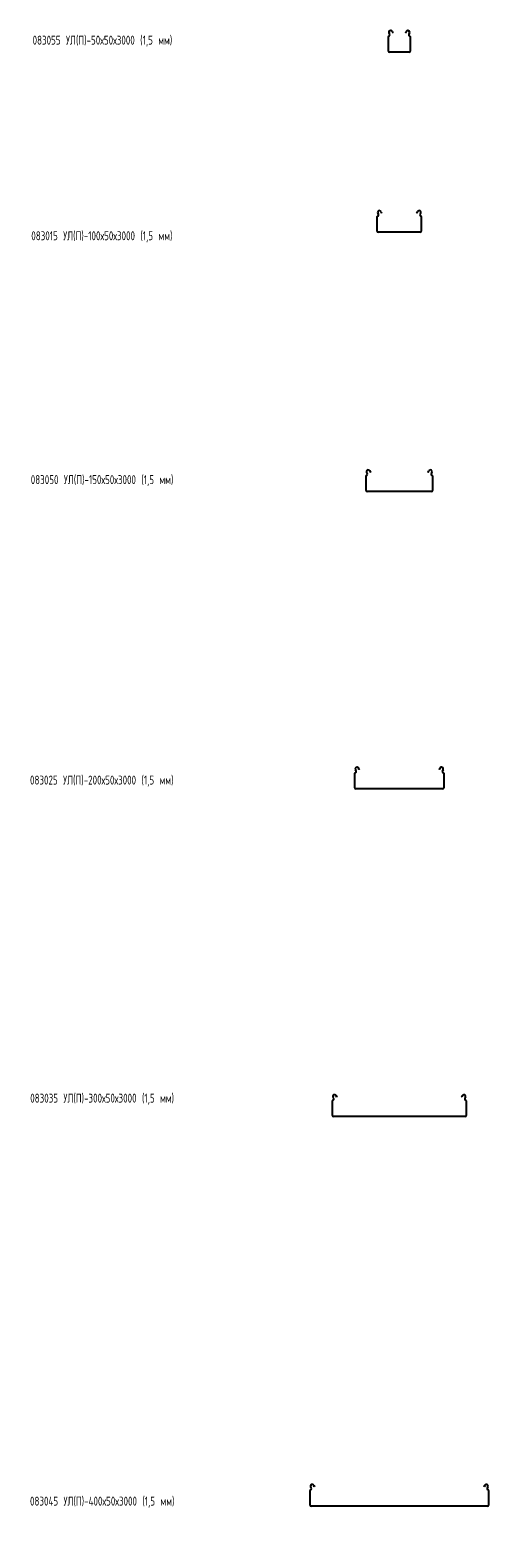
# Model space of a CAD drawing. Header units: millimetres. Extents: x -792 to 3872, y -6969 to -65.
# Tile 13 of 20: x -788 to 237, y -3433 to -65. Entities that reach past the tile are written whole.
import ezdxf

# ---------------------------------------------------------------- set-up
doc = ezdxf.new("R2010")
doc.units = ezdxf.units.MM
doc.styles.add('SLDTEXTSTYLE0', font='TXT', dxfattribs={"width": 0.7, "bigfont": 'bigfont'})

msp = doc.modelspace()

# ---------------------------------------------------------------- linework, layer by layer
at = {"color": 7, "linetype": 'Continuous', "lineweight": 15}
for p, q in [((11.5, -112.1), (11.5, -79.4)), ((14.3, -74.1), (13, -71.7)), ((13, -112.1), (13, -79.4)), ((15.6, -73.4), (14.4, -71)), ((19.7, -68.2), (21.4, -71.4)), ((21, -67.5), (22.7, -70.7)), ((22.7, -70.7), (21.4, -71.4)), ((50.3, -70.7), (52, -67.5)), ((51.6, -71.4), (50.3, -70.7)), ((51.6, -71.4), (53.4, -68.2)), ((58.7, -71), (57.4, -73.4)), ((60, -71.7), (58.7, -74.1)), ((60, -79.4), (60, -112.1)), ((61.5, -79.4), (61.5, -112.1)), ((58.5, -113.6), (14.5, -113.6)), ((58.5, -115.1), (14.5, -115.1)), ((-5.3, -470.5), (-3.6, -473.7)), ((-4, -469.8), (-2.3, -473)), ((75.3, -473), (77, -469.8)), ((76.6, -473.7), (78.4, -470.5)), ((-13.5, -514.4), (-13.5, -481.7)), ((-10.7, -476.4), (-12, -474)), ((-12, -514.4), (-12, -481.7)), ((-9.4, -475.7), (-10.6, -473.3)), ((-2.3, -473), (-3.6, -473.7)), ((76.6, -473.7), (75.3, -473)), ((83.7, -473.3), (82.4, -475.7)), ((85, -474), (83.7, -476.4)), ((85, -481.7), (85, -514.4)), ((86.5, -481.7), (86.5, -514.4)), ((83.5, -515.9), (-10.5, -515.9)), ((83.5, -517.4), (-10.5, -517.4)), ((-38.5, -1093.7), (-38.5, -1061)), ((-35.7, -1055.7), (-37, -1053.3)), ((-37, -1093.7), (-37, -1061)), ((-34.4, -1055), (-35.6, -1052.6)), ((-30.3, -1049.7), (-28.6, -1053)), ((-29, -1049), (-27.3, -1052.3)), ((-27.3, -1052.3), (-28.6, -1053)), ((100.3, -1052.3), (102, -1049)), ((101.6, -1053), (100.3, -1052.3)), ((101.6, -1053), (103.4, -1049.7)), ((108.7, -1052.6), (107.4, -1055)), ((110, -1053.3), (108.7, -1055.7)), ((110, -1061), (110, -1093.7)), ((111.5, -1061), (111.5, -1093.7)), ((108.5, -1095.2), (-35.5, -1095.2)), ((108.5, -1096.7), (-35.5, -1096.7)), ((-60.7, -1719.7), (-62, -1717.3)), ((-59.4, -1719), (-60.6, -1716.6)), ((-55.3, -1713.8), (-55, -1714.4)), ((-55, -1714.4), (-53.7, -1713.7)), ((-53.6, -1717), (-55, -1714.4)), ((-54, -1713.1), (-53.7, -1713.7)), ((-53.7, -1713.7), (-52.3, -1716.3)), ((-52.3, -1716.3), (-53.6, -1717)), ((125.3, -1716.3), (126.7, -1713.7)), ((126.6, -1717), (125.3, -1716.3)), ((128, -1714.4), (126.6, -1717)), ((126.7, -1713.7), (127, -1713.1)), ((126.7, -1713.7), (128, -1714.4)), ((128, -1714.4), (128.4, -1713.8)), ((133.7, -1716.6), (132.4, -1719)), ((135, -1717.3), (133.7, -1719.7)), ((-63.5, -1757.7), (-63.5, -1725)), ((-62, -1757.7), (-62, -1725)), ((135, -1725), (135, -1757.7)), ((136.5, -1725), (136.5, -1757.7)), ((133.5, -1759.2), (-60.5, -1759.2)), ((133.5, -1760.7), (-60.5, -1760.7)), ((-113.5, -2489.3), (-113.5, -2456.6)), ((-110.7, -2451.3), (-112, -2448.9)), ((-112, -2489.3), (-112, -2456.6)), ((-109.4, -2450.6), (-110.6, -2448.2)), ((-105.3, -2445.4), (-105, -2446)), ((-105, -2446), (-103.7, -2445.3)), ((-103.6, -2448.6), (-105, -2446)), ((-104, -2444.6), (-103.7, -2445.3)), ((-103.7, -2445.3), (-102.3, -2447.9)), ((-102.3, -2447.9), (-103.6, -2448.6)), ((175.3, -2447.9), (176.7, -2445.3)), ((176.6, -2448.6), (175.3, -2447.9)), ((178, -2446), (176.6, -2448.6)), ((176.7, -2445.3), (177, -2444.6)), ((176.7, -2445.3), (178, -2446)), ((178, -2446), (178.4, -2445.4)), ((183.7, -2448.2), (182.4, -2450.6)), ((185, -2448.9), (183.7, -2451.3)), ((185, -2456.6), (185, -2489.3)), ((186.5, -2456.6), (186.5, -2489.3)), ((183.5, -2490.8), (-110.5, -2490.8)), ((183.5, -2492.3), (-110.5, -2492.3)), ((-163.5, -3359.9), (-163.5, -3327.2)), ((-160.7, -3321.9), (-162, -3319.6)), ((-162, -3359.9), (-162, -3327.2)), ((-159.4, -3321.2), (-160.6, -3318.9)), ((-155.3, -3316), (-155, -3316.6)), ((-155, -3316.6), (-153.7, -3315.9)), ((-153.6, -3319.3), (-155, -3316.6)), ((-154, -3315.3), (-153.7, -3315.9)), ((-153.7, -3315.9), (-152.3, -3318.6)), ((-152.3, -3318.6), (-153.6, -3319.3)), ((225.3, -3318.6), (226.7, -3315.9)), ((226.6, -3319.3), (225.3, -3318.6)), ((228, -3316.6), (226.6, -3319.3)), ((226.7, -3315.9), (227, -3315.3)), ((226.7, -3315.9), (228, -3316.6)), ((228, -3316.6), (228.4, -3316)), ((233.7, -3318.9), (232.4, -3321.2)), ((235, -3319.6), (233.7, -3321.9)), ((235, -3327.2), (235, -3359.9)), ((236.5, -3327.2), (236.5, -3359.9)), ((233.5, -3361.4), (-160.5, -3361.4)), ((233.5, -3362.9), (-160.5, -3362.9))]:
    msp.add_line(p, q, dxfattribs=at)
for centre, radius, start, end in [((17, -69.6), 4.5, 28.0725, 208.0725), ((17, -69.6), 3, 28.0725, 208.0725), ((56, -69.6), 4.5, 331.9275, 151.9275), ((56, -69.6), 3, 331.9275, 151.9275), ((13.3, -79.4), 1.8, 106.2863, 180), ((12.1, -75.3), 2.5, 286.2863, 28.0725), ((13.3, -79.4), 0.3, 106.2863, 180), ((12.1, -75.3), 4, 286.2863, 28.0725), ((60.9, -75.3), 4, 151.9275, 253.7137), ((60.9, -75.3), 2.5, 151.9275, 253.7137), ((59.7, -79.4), 0.3, 0, 73.7137), ((59.7, -79.4), 1.8, 0, 73.7137), ((14.5, -112.1), 3, 180, 270), ((14.5, -112.1), 1.5, 180, 270), ((58.5, -112.1), 3, 270, 0), ((58.5, -112.1), 1.5, 270, 0), ((-8, -471.9), 4.5, 28.0725, 208.0725), ((-8, -471.9), 3, 28.0725, 208.0725), ((81, -471.9), 4.5, 331.9275, 151.9275), ((81, -471.9), 3, 331.9275, 151.9275), ((-11.7, -481.7), 1.8, 106.2863, 180), ((-12.9, -477.6), 2.5, 286.2863, 28.0725), ((-11.7, -481.7), 0.3, 106.2863, 180), ((-12.9, -477.6), 4, 286.2863, 28.0725), ((85.9, -477.6), 4, 151.9275, 253.7137), ((85.9, -477.6), 2.5, 151.9275, 253.7137), ((84.7, -481.7), 0.3, 0, 73.7137), ((84.7, -481.7), 1.8, 0, 73.7137), ((-10.5, -514.4), 3, 180, 270), ((-10.5, -514.4), 1.5, 180, 270), ((83.5, -514.4), 3, 270, 0), ((83.5, -514.4), 1.5, 270, 0), ((-36.7, -1061), 1.8, 106.2863, 180), ((-33, -1051.2), 4.5, 28.0725, 208.0725), ((-37.9, -1056.8), 2.5, 286.2863, 28.0725), ((-36.7, -1061), 0.3, 106.2863, 180), ((-37.9, -1056.8), 4, 286.2863, 28.0725), ((-33, -1051.2), 3, 28.0725, 208.0725), ((106, -1051.2), 4.5, 331.9275, 151.9275), ((106, -1051.2), 3, 331.9275, 151.9275), ((110.9, -1056.8), 4, 151.9275, 253.7137), ((110.9, -1056.8), 2.5, 151.9275, 253.7137), ((109.7, -1061), 0.3, 0, 73.7137), ((109.7, -1061), 1.8, 0, 73.7137), ((-35.5, -1093.7), 3, 180, 270), ((-35.5, -1093.7), 1.5, 180, 270), ((108.5, -1093.7), 1.5, 270, 0), ((108.5, -1093.7), 3, 270, 0), ((-58, -1715.2), 4.5, 28.0725, 208.0725), ((-58, -1715.2), 3, 28.0725, 208.0725), ((131, -1715.2), 4.5, 331.9275, 151.9275), ((131, -1715.2), 3, 331.9275, 151.9275), ((-61.7, -1725), 1.8, 106.2863, 180), ((-62.9, -1720.9), 2.5, 286.2863, 28.0725), ((-61.7, -1725), 0.3, 106.2863, 180), ((-62.9, -1720.9), 4, 286.2863, 28.0725), ((135.9, -1720.9), 4, 151.9275, 253.7137), ((135.9, -1720.9), 2.5, 151.9275, 253.7137), ((134.7, -1725), 0.3, 0, 73.7137), ((134.7, -1725), 1.8, 0, 73.7137), ((-60.5, -1757.7), 3, 180, 270), ((-60.5, -1757.7), 1.5, 180, 270), ((133.5, -1757.7), 1.5, 270, 0), ((133.5, -1757.7), 3, 270, 0), ((-111.7, -2456.6), 1.8, 106.2863, 180), ((-108, -2446.8), 4.5, 28.0725, 208.0725), ((-112.9, -2452.4), 2.5, 286.2863, 28.0725), ((-111.7, -2456.6), 0.3, 106.2863, 180), ((-112.9, -2452.4), 4, 286.2863, 28.0725), ((-108, -2446.8), 3, 28.0725, 208.0725), ((181, -2446.8), 4.5, 331.9275, 151.9275), ((181, -2446.8), 3, 331.9275, 151.9275), ((185.9, -2452.4), 4, 151.9275, 253.7137), ((185.9, -2452.4), 2.5, 151.9275, 253.7137), ((184.7, -2456.6), 0.3, 0, 73.7137), ((184.7, -2456.6), 1.8, 0, 73.7137), ((-110.5, -2489.3), 3, 180, 270), ((-110.5, -2489.3), 1.5, 180, 270), ((183.5, -2489.3), 1.5, 270, 0), ((183.5, -2489.3), 3, 270, 0), ((-161.7, -3327.2), 1.8, 106.2863, 180), ((-158, -3317.4), 4.5, 28.0725, 208.0725), ((-162.9, -3323.1), 2.5, 286.2863, 28.0725), ((-161.7, -3327.2), 0.3, 106.2863, 180), ((-162.9, -3323.1), 4, 286.2863, 28.0725), ((-158, -3317.4), 3, 28.0725, 208.0725), ((231, -3317.4), 4.5, 331.9275, 151.9275), ((231, -3317.4), 3, 331.9275, 151.9275), ((235.9, -3323.1), 4, 151.9275, 253.7137), ((235.9, -3323.1), 2.5, 151.9275, 253.7137), ((234.7, -3327.2), 0.3, 0, 73.7137), ((234.7, -3327.2), 1.8, 0, 73.7137), ((-160.5, -3359.9), 3, 180, 270), ((-160.5, -3359.9), 1.5, 180, 270), ((233.5, -3359.9), 1.5, 270, 0), ((233.5, -3359.9), 3, 270, 0)]:
    msp.add_arc(centre, radius, start, end, dxfattribs=at)

# ---------------------------------------------------------------- texts
at = {"color": 7, "linetype": 'Continuous', "lineweight": 0, "char_height": 20, "attachment_point": 1, "style": 'SLDTEXTSTYLE0'}
for s, insert in [('083055 \\M+18454\\M+1844C(\\M+18450)-50\\M+1848750\\M+184873000 (1,5 \\M+1847D\\M+1847D)', (-782.3, -77.4)), ('083015 \\M+18454\\M+1844C(\\M+18450)-100\\M+1848750\\M+184873000 (1,5 \\M+1847D\\M+1847D)', (-785.2, -514.4)), ('083050 \\M+18454\\M+1844C(\\M+18450)-150\\M+1848750\\M+184873000 (1,5 \\M+1847D\\M+1847D)', (-786.4, -1059.1)), ('083025 \\M+18454\\M+1844C(\\M+18450)-200\\M+1848750\\M+184873000 (1,5 \\M+1847D\\M+1847D)', (-788.1, -1730.3)), ('083035 \\M+18454\\M+1844C(\\M+18450)-300\\M+1848750\\M+184873000 (1,5 \\M+1847D\\M+1847D)', (-787.6, -2440.8)), ('083045 \\M+18454\\M+1844C(\\M+18450)-400\\M+1848750\\M+184873000 (1,5 \\M+1847D\\M+1847D)', (-788.1, -3341))]:
    msp.add_mtext(s, dxfattribs=dict(at, insert=insert))

doc.saveas('drawing.dxf')
